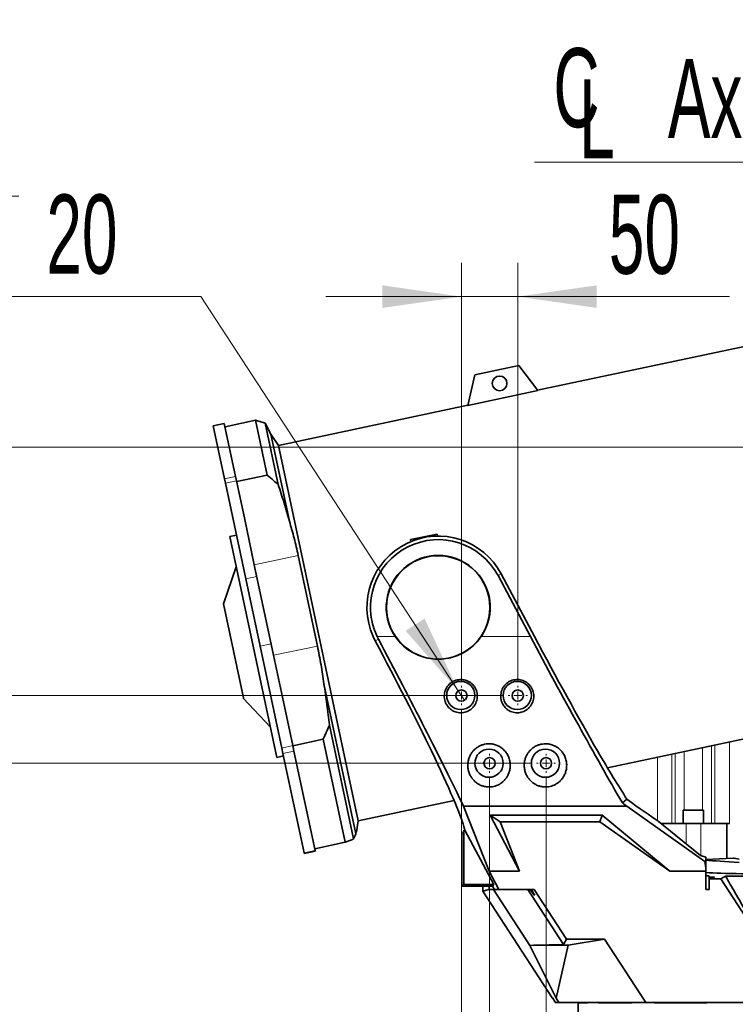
# Model space of a CAD drawing. Header units: millimetres. Extents: x 0 to 12118, y 0 to 8400.
# Tile 82 of 127: x 6085 to 6719, y 3650 to 4522. Entities that reach past the tile are written whole.
import ezdxf

# ---------------------------------------------------------------- set-up
doc = ezdxf.new("R2010")
doc.units = ezdxf.units.MM
doc.header["$LTSCALE"] = 20
doc.styles.add('SLDTEXTSTYLE0', font='TXT', dxfattribs={"width": 0.605})
doc.dimstyles.new('SLDDIMSTYLE0', dxfattribs={"dimtxt": 70, "dimasz": 70, "dimexe": 0, "dimexo": 0.0625, "dimgap": 17.5, "dimtad": 1, "dimdec": 0, "dimrnd": 1e-09, "dimzin": 12, "dimdsep": 46, "dimtxsty": 'SLDTEXTSTYLE0', "dimsah": 1, "dimcen": 0.09, "dimadec": 0, "dimazin": 3, "dimtfac": 1, "dimtofl": 0, "dimtmove": 0, "dimatfit": 3, "dimfxl": 1, "dimfrac": 2, "dimtolj": 1, "dimtzin": 12, "dimarcsym": 0})
doc.dimstyles.new('SLDDIMSTYLE1', dxfattribs={"dimtxt": 70, "dimasz": 70, "dimexe": 0, "dimexo": 0.0625, "dimgap": 17.5, "dimtad": 1, "dimdec": 1, "dimrnd": 1e-09, "dimzin": 12, "dimdsep": 46, "dimtxsty": 'SLDTEXTSTYLE0', "dimsah": 1, "dimcen": 0.09, "dimadec": 0, "dimazin": 3, "dimtfac": 1, "dimtmove": 0, "dimatfit": 0, "dimfxl": 1, "dimfrac": 2, "dimtolj": 1, "dimtzin": 12, "dimarcsym": 0})
doc.dimstyles.new('SLDDIMSTYLE2', dxfattribs={"dimtxt": 70, "dimasz": 70, "dimexe": 0, "dimexo": 0.0625, "dimgap": 17.5, "dimtad": 1, "dimdec": 1, "dimrnd": 1e-09, "dimzin": 12, "dimdsep": 46, "dimtxsty": 'SLDTEXTSTYLE0', "dimsah": 1, "dimcen": 0.09, "dimadec": 0, "dimazin": 3, "dimtfac": 1, "dimtofl": 0, "dimtmove": 0, "dimatfit": 3, "dimfxl": 1, "dimfrac": 2, "dimtolj": 1, "dimtzin": 12, "dimarcsym": 0})
doc.dimstyles.new('SLDDIMSTYLE3', dxfattribs={"dimtxt": 70, "dimasz": 70, "dimexe": 0, "dimexo": 0.0625, "dimgap": 17.5, "dimtad": 0, "dimtih": 1, "dimtoh": 1, "dimdec": 1, "dimrnd": 1e-09, "dimzin": 12, "dimdsep": 46, "dimtxsty": 'SLDTEXTSTYLE0', "dimblk1": 'NONE', "dimsah": 1, "dimcen": 0, "dimadec": 0, "dimazin": 3, "dimtfac": 1, "dimtmove": 0, "dimatfit": 3, "dimldrblk": 'NONE', "dimfxl": 1, "dimfrac": 2, "dimtolj": 1, "dimtzin": 12, "dimarcsym": 0})

# ---------------------------------------------------------------- blocks, each defined once
blk = doc.blocks.new('_D_3')
at = {"color": 7, "linetype": 'Continuous', "lineweight": 0}
for p, q in [((7120.86, 4143.87), (5543.93, 4143.87)), ((5573.93, 4143.87), (5573.93, 3363.87)), ((6445.27, 3363.87), (5543.93, 3363.87))]:
    blk.add_line(p, q, dxfattribs=at)
at = {"color": 7, "linetype": 'Continuous', "lineweight": 18}
for points in [[(5573.93, 4143.87), (5563.93, 4073.87), (5583.93, 4073.87)], [(5573.93, 3363.87), (5583.93, 3433.87), (5563.93, 3433.87)]]:
    blk.add_solid(points, dxfattribs=at)
at = {"color": 7, "linetype": 'Continuous', "lineweight": 18, "insert": (5483.69, 3673.66), "char_height": 70, "attachment_point": 1, "rotation": 90, "style": 'SLDTEXTSTYLE0'}
blk.add_mtext('780', dxfattribs=at)
blk = doc.blocks.new('_D_4')
at = {"color": 7, "linetype": 'Continuous', "lineweight": 0}
for p, q in [((7120.86, 5268.87), (5543.93, 5268.87)), ((5573.93, 4143.87), (5573.93, 5268.87)), ((7120.86, 4143.87), (5543.93, 4143.87))]:
    blk.add_line(p, q, dxfattribs=at)
at = {"color": 7, "linetype": 'Continuous', "lineweight": 18}
for points in [[(5573.93, 5268.87), (5563.93, 5198.87), (5583.93, 5198.87)], [(5573.93, 4143.87), (5583.93, 4213.87), (5563.93, 4213.87)]]:
    blk.add_solid(points, dxfattribs=at)
at = {"color": 7, "linetype": 'Continuous', "lineweight": 18, "insert": (5483.69, 4671.66), "char_height": 70, "attachment_point": 1, "rotation": 90, "style": 'SLDTEXTSTYLE0'}
blk.add_mtext('*)', dxfattribs=at)
blk = doc.blocks.new('_D_11')
at = {"color": 7, "linetype": 'Continuous', "lineweight": 0}
for p, q in [((6914.86, 5640.02), (5403.93, 5640.02)), ((5433.93, 5640.02), (5433.93, 3363.87)), ((6445.27, 3363.87), (5403.93, 3363.87))]:
    blk.add_line(p, q, dxfattribs=at)
at = {"color": 7, "linetype": 'Continuous', "lineweight": 18}
for points in [[(5433.93, 5640.02), (5423.93, 5570.02), (5443.93, 5570.02)], [(5433.93, 3363.87), (5443.93, 3433.87), (5423.93, 3433.87)]]:
    blk.add_solid(points, dxfattribs=at)
at = {"color": 7, "linetype": 'Continuous', "lineweight": 18, "insert": (5343.69, 4467.24), "char_height": 70, "attachment_point": 1, "rotation": 90, "style": 'SLDTEXTSTYLE0'}
blk.add_mtext('*)', dxfattribs=at)
blk = doc.blocks.new('_D_19')
at = {"color": 7, "linetype": 'Continuous', "lineweight": 0}
for p, q in [((6782.71, 4608.99), (6105.99, 4608.99)), ((7154.5, 4549.41), (6782.71, 4608.99)), ((7161.21, 4548.33), (7154.5, 4549.41))]:
    blk.add_line(p, q, dxfattribs=at)
at = {"color": 7, "linetype": 'Continuous', "lineweight": 18}
blk.add_solid([(7154.5, 4549.41), (7086.96, 4570.36), (7083.8, 4550.61)], dxfattribs=at)
at = {"color": 7, "linetype": 'Continuous', "lineweight": 18, "insert": (6105.99, 4699.23), "char_height": 70, "attachment_point": 1, "style": 'SLDTEXTSTYLE0'}
blk.add_mtext('2x M8 Through', dxfattribs=at)
blk = doc.blocks.new('_None')
blk = doc.blocks.new('_D_20')
at = {"color": 7, "linetype": 'Continuous', "lineweight": 0}
for p, q in [((6476.36, 3936.27), (6476.36, 4307.15)), ((6526.36, 3936.27), (6526.36, 4307.15)), ((6476.36, 4277.15), (6356.36, 4277.15)), ((6476.36, 4277.15), (6526.36, 4277.15)), ((6526.36, 4277.15), (6714, 4277.15))]:
    blk.add_line(p, q, dxfattribs=at)
at = {"color": 7, "linetype": 'Continuous', "lineweight": 18}
for points in [[(6476.36, 4277.15), (6406.36, 4287.15), (6406.36, 4267.15)], [(6526.36, 4277.15), (6596.36, 4267.15), (6596.36, 4287.15)]]:
    blk.add_solid(points, dxfattribs=at)
at = {"color": 7, "linetype": 'Continuous', "lineweight": 18, "insert": (6607.06, 4367.39), "char_height": 70, "attachment_point": 1, "style": 'SLDTEXTSTYLE0'}
blk.add_mtext('50', dxfattribs=at)
blk = doc.blocks.new('SW_SYMBOL_HOLE_DEPTH')
at = {"color": 0, "linetype": 'Continuous', "lineweight": 18}
for p, q in [((0, 17500), (16000, 17500)), ((8000, 17500), (8000, 1500)), ((2000, 11100), (8000, 1500)), ((14000, 11100), (8000, 1500))]:
    blk.add_line(p, q, dxfattribs=at)
blk = doc.blocks.new('_D_21')
at = {"color": 7, "linetype": 'Continuous', "lineweight": 0}
for p, q in [((6245.6, 4277.15), (5669.84, 4277.15)), ((6473.62, 3927.96), (6245.6, 4277.15)), ((6479.09, 3919.58), (6473.62, 3927.96))]:
    blk.add_line(p, q, dxfattribs=at)
at = {"color": 7, "linetype": 'Continuous', "lineweight": 18}
blk.add_solid([(6473.62, 3927.96), (6443.72, 3992.04), (6426.98, 3981.1)], dxfattribs=at)
at = {"color": 7, "linetype": 'Continuous', "lineweight": 18, "xscale": 0.004511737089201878, "yscale": 0.004511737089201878, "zscale": 0.004511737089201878}
blk.add_blockref('SW_SYMBOL_HOLE_DEPTH', (6011.96, 4287.27), dxfattribs=at)
at = {"color": 7, "linetype": 'Continuous', "lineweight": 18, "char_height": 70, "attachment_point": 1, "style": 'SLDTEXTSTYLE0'}
for s, insert in [('4x M10', (5669.84, 4367.58)), ('20', (6108.65, 4367.58))]:
    blk.add_mtext(s, dxfattribs=dict(at, insert=insert))
blk = doc.blocks.new('_D_22')
at = {"color": 7, "linetype": 'Continuous', "lineweight": 0}
for p, q in [((5713.93, 3923.77), (5713.93, 4107.38)), ((6513.86, 3923.77), (5683.93, 3923.77)), ((5713.93, 3923.77), (5713.93, 3863.77)), ((6538.86, 3863.77), (5683.93, 3863.77)), ((5713.93, 3863.77), (5713.93, 3743.77))]:
    blk.add_line(p, q, dxfattribs=at)
at = {"color": 7, "linetype": 'Continuous', "lineweight": 18}
for points in [[(5713.93, 3923.77), (5723.93, 3993.77), (5703.93, 3993.77)], [(5713.93, 3863.77), (5703.93, 3793.77), (5723.93, 3793.77)]]:
    blk.add_solid(points, dxfattribs=at)
at = {"color": 7, "linetype": 'Continuous', "lineweight": 18, "insert": (5623.69, 4000.44), "char_height": 70, "attachment_point": 1, "rotation": 90, "style": 'SLDTEXTSTYLE0'}
blk.add_mtext('60', dxfattribs=at)
blk = doc.blocks.new('_D_23')
at = {"color": 7, "linetype": 'Continuous', "lineweight": 0}
for p, q in [((6538.86, 3863.77), (5683.93, 3863.77)), ((5713.93, 3863.77), (5713.93, 3363.87)), ((6445.27, 3363.87), (5683.93, 3363.87))]:
    blk.add_line(p, q, dxfattribs=at)
at = {"color": 7, "linetype": 'Continuous', "lineweight": 18}
for points in [[(5713.93, 3863.77), (5703.93, 3793.77), (5723.93, 3793.77)], [(5713.93, 3363.87), (5723.93, 3433.87), (5703.93, 3433.87)]]:
    blk.add_solid(points, dxfattribs=at)
at = {"color": 7, "linetype": 'Continuous', "lineweight": 18, "insert": (5623.69, 3533.61), "char_height": 70, "attachment_point": 1, "rotation": 90, "style": 'SLDTEXTSTYLE0'}
blk.add_mtext('500', dxfattribs=at)
blk = doc.blocks.new('_D_24')
at = {"color": 7, "linetype": 'Continuous', "lineweight": 0}
for p, q in [((6501.36, 3851.27), (6501.36, 3020.85)), ((6551.36, 3851.27), (6551.36, 3020.85)), ((6501.36, 3050.85), (6303.13, 3050.85)), ((6501.36, 3050.85), (6551.36, 3050.85)), ((6551.36, 3050.85), (6671.36, 3050.85))]:
    blk.add_line(p, q, dxfattribs=at)
at = {"color": 7, "linetype": 'Continuous', "lineweight": 18}
for points in [[(6501.36, 3050.85), (6431.36, 3060.85), (6431.36, 3040.85)], [(6551.36, 3050.85), (6621.36, 3040.85), (6621.36, 3060.85)]]:
    blk.add_solid(points, dxfattribs=at)
at = {"color": 7, "linetype": 'Continuous', "lineweight": 18, "insert": (6303.13, 3141.08), "char_height": 70, "attachment_point": 1, "style": 'SLDTEXTSTYLE0'}
blk.add_mtext('50', dxfattribs=at)
blk = doc.blocks.new('_D_25')
at = {"color": 7, "linetype": 'Continuous', "lineweight": 0}
for p, q in [((6476.36, 3911.27), (6476.36, 2880.85)), ((6501.36, 3851.27), (6501.36, 2880.85)), ((6476.36, 2910.85), (6303.13, 2910.85)), ((6476.36, 2910.85), (6501.36, 2910.85)), ((6501.36, 2910.85), (6621.36, 2910.85))]:
    blk.add_line(p, q, dxfattribs=at)
at = {"color": 7, "linetype": 'Continuous', "lineweight": 18}
for points in [[(6476.36, 2910.85), (6406.36, 2920.85), (6406.36, 2900.85)], [(6501.36, 2910.85), (6571.36, 2900.85), (6571.36, 2920.85)]]:
    blk.add_solid(points, dxfattribs=at)
at = {"color": 7, "linetype": 'Continuous', "lineweight": 18, "insert": (6303.13, 3001.08), "char_height": 70, "attachment_point": 1, "style": 'SLDTEXTSTYLE0'}
blk.add_mtext('25', dxfattribs=at)
blk = doc.blocks.new('_D_26')
at = {"color": 7, "linetype": 'Continuous', "lineweight": 0}
for p, q in [((6501.36, 3851.27), (6501.36, 2880.85)), ((6804.86, 3161.82), (6804.86, 2880.85)), ((6804.86, 2910.85), (6501.36, 2910.85))]:
    blk.add_line(p, q, dxfattribs=at)
at = {"color": 7, "linetype": 'Continuous', "lineweight": 18}
for points in [[(6501.36, 2910.85), (6571.36, 2900.85), (6571.36, 2920.85)], [(6804.86, 2910.85), (6734.86, 2920.85), (6734.86, 2900.85)]]:
    blk.add_solid(points, dxfattribs=at)
at = {"color": 7, "linetype": 'Continuous', "lineweight": 18, "insert": (6532.79, 3001.08), "char_height": 70, "attachment_point": 1, "style": 'SLDTEXTSTYLE0'}
blk.add_mtext('303,5', dxfattribs=at)
blk = doc.blocks.new('SW_SYMBOL_MOD_CL')
at = {"color": 0, "linetype": 'Continuous', "lineweight": 0, "char_height": 15515, "attachment_point": 5, "style": 'SLDTEXTSTYLE0'}
for s, insert in [('C', (8000, 12000)), ('L', (12000, 6000))]:
    blk.add_mtext(s, dxfattribs=dict(at, insert=insert))
blk = doc.blocks.new('SW_NOTE_0_4')
at = {"color": 0, "linetype": 'Continuous', "lineweight": 0}
for p, q in [((-331.11, 0), (0, 0)), ((0, 0), (-331.11, 0)), ((-331.11, 0), (0, 0)), ((0, 0), (-331.11, 0)), ((-331.11, 0), (0, 0)), ((0, 0), (-331.11, 0))]:
    blk.add_line(p, q, dxfattribs=at)
at = {"color": 0, "linetype": 'Continuous', "lineweight": 0, "xscale": 0.004511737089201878, "yscale": 0.004511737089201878, "zscale": 0.004511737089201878}
blk.add_blockref('SW_SYMBOL_MOD_CL', (-329.95, 11.47), dxfattribs=at)
at = {"color": 0, "linetype": 'Continuous', "lineweight": 0, "insert": (-212.89, 91.59), "char_height": 70, "attachment_point": 1, "style": 'SLDTEXTSTYLE0'}
blk.add_mtext('Axis 2', dxfattribs=at)
blk = doc.blocks.new('SW_CENTERMARKSYMBOL_5')
at = {"color": 0, "linetype": 'Continuous', "lineweight": 18}
for p, q in [((-7, 0), (-8.5, 0)), ((0, 0), (-3.5, 0)), ((0, 7), (0, 8.5)), ((0, 0), (0, 3.5)), ((0, 0), (0, -3.5)), ((0, 0), (3.5, 0)), ((7, 0), (8.5, 0)), ((0, -7), (0, -8.5))]:
    blk.add_line(p, q, dxfattribs=at)
blk = doc.blocks.new('SW_CENTERMARKSYMBOL_6')
at = {"color": 0, "linetype": 'Continuous', "lineweight": 18}
for p, q in [((-7, 0), (-8.5, 0)), ((0, 0), (-3.5, 0)), ((0, 7), (0, 8.5)), ((0, 0), (0, 3.5)), ((0, 0), (0, -3.5)), ((0, 0), (3.5, 0)), ((7, 0), (8.5, 0)), ((0, -7), (0, -8.5))]:
    blk.add_line(p, q, dxfattribs=at)
blk = doc.blocks.new('SW_CENTERMARKSYMBOL_7')
at = {"color": 0, "linetype": 'Continuous', "lineweight": 18}
for p, q in [((-7, 0), (-8.5, 0)), ((0, 0), (-3.5, 0)), ((0, 7), (0, 8.5)), ((0, 0), (0, 3.5)), ((0, 0), (0, -3.5)), ((0, 0), (3.5, 0)), ((7, 0), (8.5, 0)), ((0, -7), (0, -8.5))]:
    blk.add_line(p, q, dxfattribs=at)
blk = doc.blocks.new('SW_CENTERMARKSYMBOL_8')
at = {"color": 0, "linetype": 'Continuous', "lineweight": 18}
for p, q in [((-7, 0), (-8.5, 0)), ((0, 0), (-3.5, 0)), ((0, 7), (0, 8.5)), ((0, 0), (0, 3.5)), ((0, 0), (0, -3.5)), ((0, 0), (3.5, 0)), ((7, 0), (8.5, 0)), ((0, -7), (0, -8.5))]:
    blk.add_line(p, q, dxfattribs=at)

msp = doc.modelspace()

# ---------------------------------------------------------------- linework, layer by layer
at = {"color": 7, "linetype": 'Continuous', "lineweight": 35}
for p, q in [((6754.937184, 4239.038085), (6543.921798, 4194.182654)), ((6527.320791, 4216.212369), (6488.19499, 4207.895418)), ((6544.04907, 4194.013763), (6527.320791, 4216.212369)), ((6488.19499, 4207.895418), (6481.942602, 4180.811823)), ((6544.04907, 4194.013763), (6481.942602, 4180.811823)), ((6481.990171, 4181.017881), (6314.345818, 4145.381808)), ((6266.302517, 4164.817224), (6256.521067, 4162.737986)), ((6266.485018, 4115.864131), (6256.521067, 4162.737986)), ((6276.266468, 4117.943369), (6266.302517, 4164.817224)), ((6293.931899, 4167.623357), (6266.926289, 4161.882789)), ((6302.545982, 4164.944959), (6293.931899, 4167.623357)), ((6304.26158, 4119.028978), (6293.931899, 4167.623357)), ((6307.561313, 4155.399318), (6302.545982, 4164.944959)), ((6302.545982, 4164.944959), (6314.089626, 4110.639688)), ((6314.345818, 4145.381808), (6307.561313, 4155.399318)), ((6307.561313, 4155.399318), (6323.983503, 4078.143683)), ((6314.345818, 4145.381808), (6385.039903, 3812.812497)), ((6277.126916, 4113.895525), (6276.266468, 4117.943369)), ((6304.26158, 4119.028978), (6277.255971, 4113.288409)), ((6267.345466, 4111.816288), (6266.485018, 4115.864131)), ((6285.331345, 4027.204521), (6267.345466, 4111.816288)), ((6284.068283, 4081.240949), (6277.126916, 4113.895525)), ((6292.895754, 4039.713485), (6284.068283, 4081.240949)), ((6277.105521, 4065.901628), (6271.236651, 4064.654085)), ((6312.505524, 3870.511101), (6271.236651, 4064.654085)), ((6431.312532, 4061.876973), (6454.788013, 4066.867144)), ((6455.284948, 4065.012649), (6454.788013, 4066.867144)), ((6431.583965, 4060.163352), (6431.312532, 4061.876973)), ((6331.730574, 4047.968583), (6348.8016, 3967.660598)), ((6309.96678, 3959.405501), (6292.895754, 4039.713485)), ((6276.93208, 4037.860826), (6265.526645, 4004.945732)), ((6537.503115, 3976.120777), (6508.83425, 4030.039071)), ((6511.610649, 4031.515308), (6541.064444, 3976.120777)), ((6298.027369, 3967.478055), (6285.331345, 4027.204521)), ((6283.183045, 3921.883953), (6265.526645, 4004.945732)), ((6400.102074, 3972.225147), (6398.201855, 3976.120777)), ((6402.87995, 3973.70217), (6401.663875, 3976.120777)), ((6317.192362, 3877.319331), (6298.027369, 3967.478055)), ((6319.577385, 3914.193906), (6309.96678, 3959.405501)), ((6354.572538, 3934.242336), (6382.808563, 3801.410354)), ((6283.318191, 3921.248176), (6283.183045, 3921.883953)), ((6283.318191, 3921.248176), (6307.125978, 3895.818338)), ((6326.973812, 3879.398569), (6319.577385, 3914.193906)), ((6605.870787, 3859.754403), (6825.631269, 3906.468774)), ((6359.37645, 3897.594878), (6353.999665, 3885.043906)), ((6359.37645, 3897.594878), (6380.814579, 3796.742539)), ((6353.999665, 3885.043906), (6326.994055, 3879.303337)), ((6373.379035, 3793.876677), (6353.999665, 3885.043906)), ((6318.205443, 3872.553448), (6317.192362, 3877.319331)), ((6336.927179, 3784.479956), (6318.205443, 3872.553448)), ((6327.986893, 3874.632685), (6326.973812, 3879.398569)), ((6346.70863, 3786.559193), (6327.986893, 3874.632685)), ((6312.821407, 3869.025079), (6312.505524, 3870.511101)), ((6312.821407, 3869.025079), (6318.690277, 3870.272622)), ((6385.039903, 3812.812497), (6469.861135, 3830.842902)), ((6623.024293, 3831.943032), (6619.068392, 3828.687545)), ((6478.246688, 3825.708011), (6622.945757, 3825.708011)), ((6501.091294, 3768.231471), (6478.246688, 3825.708011)), ((6622.945757, 3825.708011), (6692.15879, 3776.921352)), ((6672.984588, 3822.370777), (6672.984588, 3810.370777)), ((6672.984588, 3822.370777), (6681.984588, 3822.370777)), ((6681.984588, 3822.370777), (6690.984588, 3822.370777)), ((6690.984588, 3810.370777), (6690.984588, 3822.370777)), ((6383.30622, 3803.086517), (6385.039903, 3812.812497)), ((6502.001306, 3817.739201), (6601.044223, 3817.739201)), ((6527.993596, 3768.231471), (6502.001306, 3817.739201)), ((6502.001306, 3817.739201), (6510.648733, 3811.870777)), ((6510.648733, 3811.870777), (6527.993596, 3768.231471)), ((6599.183826, 3811.870777), (6510.648733, 3811.870777)), ((6601.044223, 3817.739201), (6599.183826, 3811.870777)), ((6661.094372, 3768.231471), (6599.183826, 3811.870777)), ((6601.044223, 3817.739201), (6661.094372, 3768.231471)), ((6650.879248, 3812.397353), (6688.288644, 3782.000944)), ((6382.808563, 3801.410354), (6383.262256, 3803.094353)), ((6477.90555, 3802.219878), (6478.429628, 3804.54928)), ((6478.429628, 3756.44301), (6478.429628, 3804.54928)), ((6478.429628, 3804.54928), (6479.406554, 3804.54928)), ((6479.406554, 3804.54928), (6478.472841, 3807.921307)), ((6504.985111, 3756.44301), (6479.406554, 3804.54928)), ((6653.37339, 3810.370777), (6675.484588, 3810.370777)), ((6675.484588, 3810.370777), (6688.484588, 3810.370777)), ((6688.484588, 3810.370777), (6711.683072, 3810.370777)), ((6711.683072, 3810.370777), (6711.683072, 3779.524609)), ((6711.683072, 3810.370777), (6713.804393, 3810.370777)), ((6476.857394, 3801.870777), (6477.90555, 3802.219878)), ((6476.857394, 3754.870777), (6476.857394, 3801.870777)), ((6337.045147, 3783.924996), (6346.826597, 3786.004234)), ((6373.379035, 3793.876677), (6346.373425, 3788.136109)), ((6346.826597, 3786.004234), (6346.70863, 3786.559193)), ((6337.045147, 3783.924996), (6336.927179, 3784.479956)), ((6692.857394, 3780.735566), (6688.288644, 3782.000944)), ((6692.857394, 3777.253858), (6692.15879, 3776.921352)), ((6692.15879, 3776.921352), (6692.857394, 3771.027725)), ((6692.857394, 3777.253858), (6692.857394, 3780.735566)), ((6717.156553, 3779.811462), (6692.857394, 3778.537997)), ((6692.857394, 3777.253858), (6692.857394, 3771.027725)), ((6509.67935, 3752.079686), (6501.091294, 3768.231471)), ((6501.091294, 3768.231471), (6527.993596, 3768.231471)), ((6661.094372, 3768.231471), (6692.857394, 3768.231471)), ((6692.857394, 3768.231471), (6692.857394, 3771.027725)), ((6692.857394, 3751.870777), (6692.857394, 3768.231471)), ((6695.857394, 3762.897919), (6695.857394, 3763.91792)), ((6700.58586, 3762.897919), (6695.857394, 3762.897919)), ((6695.857394, 3762.63606), (6695.857394, 3762.897919)), ((6695.857394, 3761.457694), (6695.857394, 3762.63606)), ((6700.433361, 3762.63606), (6695.857394, 3762.63606)), ((6695.857394, 3761.457694), (6695.857394, 3751.870777)), ((6695.857394, 3761.457694), (6706.161198, 3761.457694)), ((6706.161198, 3761.457694), (6710.390893, 3763.892814)), ((6747.348297, 3698.035123), (6706.161198, 3761.457694)), ((6478.429628, 3756.44301), (6476.857394, 3754.870777)), ((6504.040418, 3754.870777), (6476.857394, 3754.870777)), ((6504.985111, 3756.44301), (6478.429628, 3756.44301)), ((6495.52174, 3750.422134), (6495.52174, 3754.870777)), ((6500.852207, 3752.001091), (6495.52174, 3750.422134)), ((6495.52174, 3750.422134), (6556.92411, 3655.870777)), ((6500.852207, 3752.001091), (6500.852207, 3754.870777)), ((6500.852207, 3752.001091), (6500.938803, 3751.870777)), ((6504.884099, 3751.870777), (6500.938803, 3751.870777)), ((6504.040418, 3754.870777), (6504.985111, 3756.44301)), ((6505.635546, 3751.870777), (6504.040418, 3754.870777)), ((6537.096336, 3702.268281), (6504.884099, 3751.870777)), ((6504.884099, 3751.870777), (6505.635546, 3751.870777)), ((6505.635546, 3751.870777), (6509.463018, 3751.870777)), ((6509.463018, 3751.870777), (6509.67935, 3752.079686)), ((6509.463018, 3751.870777), (6510.041192, 3751.870777)), ((6510.041192, 3751.870777), (6509.67935, 3752.079686)), ((6510.041192, 3751.870777), (6540.928098, 3751.870777)), ((6535.282645, 3751.870777), (6566.931313, 3703.136102)), ((6537.281958, 3751.870777), (6540.738234, 3746.870777)), ((6538.312658, 3751.870777), (6541.363125, 3746.870777)), ((6541.363125, 3746.870777), (6538.318992, 3751.870777)), ((6540.928098, 3751.870777), (6569.502032, 3707.870777)), ((6692.857394, 3751.870777), (6695.857394, 3751.870777)), ((6569.502032, 3707.870777), (6566.931313, 3703.136102)), ((6603.323068, 3707.870777), (6569.502032, 3707.870777)), ((6603.323068, 3707.870777), (6570.989318, 3702.734814)), ((6639.689893, 3651.870777), (6603.323068, 3707.870777)), ((6540.676601, 3702.734814), (6537.096336, 3702.268281)), ((6537.096336, 3702.268281), (6560.37211, 3655.642562)), ((6566.931313, 3703.136102), (6540.676601, 3702.734814)), ((6570.989318, 3702.734814), (6540.676601, 3702.734814)), ((6570.989318, 3702.734814), (6560.37211, 3655.642562)), ((6556.92411, 3655.870777), (6557.174067, 3655.870777)), ((6559.771697, 3651.870777), (6557.174067, 3655.870777)), ((6560.37211, 3655.642562), (6562.821536, 3651.870777)), ((6559.561145, 3651.870777), (6559.561145, 3652.194999)), ((6559.561145, 3651.870777), (6559.771697, 3651.870777)), ((6559.771697, 3651.870777), (6562.821536, 3651.870777)), ((6562.821536, 3651.870777), (6639.689893, 3651.870777)), ((6579.857394, 3651.870777), (6579.857394, 3613.870777)), ((6579.870897, 3651.688237), (6579.870897, 3651.870777)), ((6580.055287, 3651.870777), (6579.870897, 3651.688237)), ((6588.022295, 3651.688237), (6579.870897, 3651.688237)), ((6588.022295, 3651.688237), (6588.022295, 3651.870777)), ((6597.940276, 3651.688237), (6597.940276, 3651.870777)), ((6598.133823, 3651.870777), (6597.940276, 3651.688237)), ((6627.512923, 3651.688237), (6597.940276, 3651.688237)), ((6627.512923, 3651.688237), (6627.512923, 3651.870777)), ((6739.151522, 3651.870777), (6639.689893, 3651.870777)), ((6647.51091, 3651.688237), (6647.51091, 3651.870777)), ((6647.684148, 3651.870777), (6647.51091, 3651.688237)), ((6694.002639, 3651.688237), (6647.51091, 3651.688237)), ((6694.002639, 3651.688237), (6694.002639, 3651.870777))]:
    msp.add_line(p, q, dxfattribs=at)
at = {"color": 8, "linetype": 'Continuous', "lineweight": 18}
for p, q in [((6266.485018, 4115.864131), (6276.266468, 4117.943369)), ((6267.345466, 4111.816288), (6277.126916, 4113.895525)), ((6331.730574, 4047.968583), (6292.895754, 4039.713485)), ((6511.610649, 4031.515308), (6508.83425, 4030.039071)), ((6285.331345, 4027.204521), (6295.112795, 4029.283758)), ((6298.027369, 3967.478055), (6307.808819, 3969.557293)), ((6400.102074, 3972.225147), (6402.87995, 3973.70217)), ((6401.663875, 3976.120777), (6417.653364, 3976.120777)), ((6494.061425, 3976.120777), (6537.503115, 3976.120777)), ((6348.8016, 3967.660598), (6309.96678, 3959.405501)), ((6713.804393, 3882.697793), (6713.804393, 3810.370777)), ((6317.192362, 3877.319331), (6326.973812, 3879.398569)), ((6318.205443, 3872.553448), (6327.986893, 3874.632685)), ((6665.836043, 3810.370777), (6665.836043, 3872.501186)), ((6673.814858, 3822.370777), (6673.814858, 3874.197239)), ((6690.154317, 3877.670509), (6690.154317, 3822.370777)), ((6698.133132, 3810.370777), (6698.133132, 3879.366562)), ((6701.076471, 3879.992226), (6701.076471, 3810.370777)), ((6650.164782, 3869.169955), (6650.164782, 3812.874919)), ((6662.892704, 3871.875522), (6662.892704, 3810.370777)), ((6675.484588, 3810.370777), (6675.484588, 3792.404676)), ((6688.484588, 3810.370777), (6688.484588, 3781.946675)), ((6336.927179, 3784.479956), (6346.70863, 3786.559193)), ((6540.738234, 3746.870777), (6541.363125, 3746.870777))]:
    msp.add_line(p, q, dxfattribs=at)
at = {"color": 7, "linetype": 'Continuous', "lineweight": 35}
for centre, radius in [((6510.252976, 4200.316153), 6.5), ((6455.857394, 4001.870777), 45.763655), ((6475.857394, 3923.870777), 12.5), ((6525.857394, 3923.870777), 12.5), ((6476.357394, 3923.770777), 5), ((6526.357394, 3923.770777), 5), ((6500.857394, 3863.870777), 12.5), ((6550.857394, 3863.870777), 12.5), ((6501.357394, 3863.770777), 5), ((6551.357394, 3863.770777), 5)]:
    msp.add_circle(centre, radius, dxfattribs=at)
for centre, radius, start, end in [((6455.857394, 4001.870777), 63.144467, 28, 204.066397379), ((6455.857394, 4001.870777), 60, 28, 205.414686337), ((6455.857394, 4001.870777), 46.071797, 326.019531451, 213.980468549), ((6672.857394, 3778.870777), 32, 329.513528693, 330.056100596)]:
    msp.add_arc(centre, radius, start, end, dxfattribs=at)
for centre, major_axis, ratio, start_param, end_param in [((6387.942948, 3976.120777), (-90.611861, 169.948347), 0.0462452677, 4.048500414, 4.6648197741), ((6387.942948, 3976.120777), (-122.592517, 229.930117), 0.0462452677, 3.9749188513, 4.6772213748), ((6551.154876, 3976.120777), (-122.592517, 229.930117), 0.0462452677, 1.5461445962, 2.2419633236), ((6551.154876, 3976.120777), (-90.611861, 169.948347), 0.0462452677, 1.5461445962, 2.1853814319), ((6350.958119, 4041.663519), (-127.922627, 239.927079), 0.0462452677, 3.3457999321, 3.9183788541), ((6518.440317, 4041.663519), (-127.922627, 239.927079), 0.0462452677, 2.3155029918, 2.6091799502), ((6374.61558, 4041.663519), (295.939154, -239.801291), 0.0329941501, 5.7347286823, 5.9422839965), ((6452.290676, 3976.120777), (283.608356, -229.809571), 0.0329941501, 5.3675120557, 5.3845117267), ((6804.857394, 3780.870777), (124, 0), 0.0524077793, 3.5851614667, 3.9866959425), ((6804.857394, 3780.870777), (90, 0), 0.0524077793, 3.3681129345, 3.5584453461), ((6804.857394, 3768.370777), (124, 0), 0.0261859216, 3.5851614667, 4.4348317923), ((6664.357394, 3763.91792), (31.5, 0), 0.0261859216, 0, 0.4399759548)]:
    msp.add_ellipse(centre, major_axis=major_axis, ratio=ratio, start_param=start_param, end_param=end_param, dxfattribs=at)
for points, knots in [([(6304.26158, 4119.028978), (6306.270948, 4117.385249), (6309.611475, 4114.652588), (6312.813612, 4111.783132), (6314.089626, 4110.639688)], [0, 0, 0, 0, 0.6015120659, 1, 1, 1, 1]), ([(6314.089626, 4110.639688), (6315.85165, 4105.258287), (6319.376814, 4094.492078), (6322.447616, 4083.594298), (6323.983503, 4078.143683)], [0, 0, 0, 0, 0.4998417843, 1, 1, 1, 1]), ([(6323.983503, 4078.143683), (6325.430585, 4073.157251), (6328.32682, 4063.177244), (6330.595448, 4053.040555), (6331.730574, 4047.968583)], [0, 0, 0, 0, 0.4996421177, 1, 1, 1, 1]), ([(6417.653364, 3976.120777), (6419.174395, 3974.092895), (6422.216714, 3970.036791), (6427.980399, 3965.026132), (6434.432855, 3961.000219), (6441.522589, 3958.055615), (6449.065608, 3956.319093), (6456.887057, 3955.823484), (6464.711201, 3956.66148), (6472.318516, 3958.781165), (6479.451614, 3962.172136), (6485.451673, 3966.404467), (6490.368253, 3971.100336), (6492.830407, 3974.44735), (6494.061425, 3976.120777)], [0, 0, 0, 0, 0.0845209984, 0.1690561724, 0.2534882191, 0.3379276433, 0.4244844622, 0.5110430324, 0.5986345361, 0.6862235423, 0.7737967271, 0.8613599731, 0.930683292, 1, 1, 1, 1]), ([(6348.8016, 3967.660598), (6349.922018, 3962.122493), (6352.164491, 3951.038183), (6353.769464, 3939.843679), (6354.572538, 3934.242336)], [0, 0, 0, 0, 0.4996345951, 1, 1, 1, 1]), ([(6354.572538, 3934.242336), (6355.490203, 3928.151888), (6357.32615, 3915.9669), (6358.692863, 3903.720257), (6359.37645, 3897.594878)], [0, 0, 0, 0, 0.4998320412, 1, 1, 1, 1]), ([(6465.054353, 3913.322241), (6465.628145, 3912.748044), (6466.775601, 3911.59978), (6468.841091, 3910.252242), (6471.102328, 3909.25), (6473.486448, 3908.645865), (6475.911663, 3908.458815), (6478.288116, 3908.659805), (6480.575571, 3909.246191), (6482.731536, 3910.177805), (6484.707983, 3911.44912), (6486.486836, 3913.037827), (6487.994143, 3914.915779), (6489.208858, 3917.063695), (6490.052669, 3919.415327), (6490.502831, 3921.924387), (6490.509068, 3924.495338), (6490.07615, 3927.046933), (6489.197662, 3929.484814), (6487.926377, 3931.722215), (6486.287197, 3933.691125), (6484.366939, 3935.333668), (6482.202963, 3936.607808), (6479.888544, 3937.494093), (6477.468791, 3937.966265), (6475.026014, 3938.03569), (6472.615048, 3937.68976), (6470.300307, 3936.96044), (6468.144735, 3935.852931), (6466.192674, 3934.410603), (6464.509463, 3932.660555), (6463.120539, 3930.649364), (6462.086235, 3928.427788), (6461.417635, 3926.041071), (6461.162208, 3923.563293), (6461.318254, 3921.040853), (6461.918257, 3918.572612), (6463.036891, 3915.88303), (6464.311603, 3914.265023), (6465.054353, 3913.322241)], [0, 0, 0, 0, 0.0265325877, 0.0530592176, 0.0796386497, 0.1062129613, 0.1317950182, 0.1573771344, 0.1824231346, 0.2074731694, 0.2329803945, 0.2584927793, 0.2851297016, 0.3117703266, 0.3395503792, 0.3673308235, 0.3956447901, 0.4239559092, 0.4520126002, 0.4800652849, 0.5074045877, 0.5347406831, 0.561349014, 0.5879555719, 0.614058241, 0.6401604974, 0.6660325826, 0.691905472, 0.7178111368, 0.7437187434, 0.769915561, 0.796115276, 0.8228528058, 0.849593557, 0.877049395, 0.9045073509, 0.9326252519, 0.9607420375, 1, 1, 1, 1]), ([(6515.074926, 3913.299592), (6515.649772, 3912.726721), (6516.799333, 3911.581106), (6518.867079, 3910.238079), (6521.129774, 3909.240609), (6523.514509, 3908.641304), (6525.939496, 3908.458973), (6528.315155, 3908.664422), (6530.601234, 3909.254995), (6532.75548, 3910.190603), (6534.729705, 3911.465653), (6536.50588, 3913.05793), (6538.009941, 3914.939092), (6539.220795, 3917.089786), (6540.0602, 3919.443542), (6540.505473, 3921.953856), (6540.506573, 3924.525098), (6540.06852, 3927.075879), (6539.185135, 3929.511939), (6537.909459, 3931.7466), (6536.266511, 3933.712025), (6534.343219, 3935.350555), (6532.176989, 3936.620273), (6529.861071, 3937.501935), (6527.440621, 3937.969355), (6524.997862, 3938.034049), (6522.587685, 3937.683498), (6520.274392, 3936.949756), (6518.120957, 3935.838142), (6516.17161, 3934.392067), (6514.49168, 3932.638762), (6513.106506, 3930.624805), (6512.076371, 3928.401091), (6511.412292, 3926.012857), (6511.161632, 3923.53431), (6511.322625, 3921.01189), (6511.927577, 3918.544552), (6513.05175, 3915.856783), (6514.330057, 3914.241069), (6515.074926, 3913.299592)], [0, 0, 0, 0, 0.0265245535, 0.0530431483, 0.0796144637, 0.1061806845, 0.1317569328, 0.1573332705, 0.1823791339, 0.2074290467, 0.2329414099, 0.2584589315, 0.2851031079, 0.311750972, 0.3395363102, 0.3673220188, 0.3956366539, 0.4239484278, 0.4520018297, 0.4800512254, 0.507385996, 0.5347175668, 0.5613222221, 0.5879251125, 0.614025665, 0.640125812, 0.6659973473, 0.6918696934, 0.717776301, 0.7436848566, 0.7698841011, 0.7960862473, 0.8228275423, 0.8495720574, 0.877032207, 0.9044944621, 0.9326152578, 0.9607349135, 1, 1, 1, 1]), ([(6487.568602, 3848.413886), (6488.28352, 3847.748379), (6489.71273, 3846.417948), (6492.306737, 3844.811083), (6495.201081, 3843.603147), (6498.192949, 3842.913685), (6501.129198, 3842.741542), (6503.823796, 3842.979538), (6506.347084, 3843.585064), (6508.713174, 3844.495143), (6510.934238, 3845.724776), (6513.083852, 3847.325354), (6515.03595, 3849.276647), (6516.832798, 3851.702792), (6518.277829, 3854.50402), (6519.320159, 3857.781162), (6519.772485, 3861.336698), (6519.539652, 3865.101482), (6518.547353, 3868.825431), (6516.852636, 3872.263538), (6514.517543, 3875.261104), (6511.814719, 3877.62659), (6508.798387, 3879.375845), (6505.75555, 3880.4946), (6502.659866, 3881.045284), (6499.68044, 3881.097859), (6496.790818, 3880.675582), (6494.05669, 3879.844673), (6491.505885, 3878.61008), (6489.144508, 3877.001359), (6487.05376, 3875.043725), (6485.218576, 3872.72122), (6483.754262, 3870.106393), (6482.660664, 3867.147262), (6482.060117, 3863.979768), (6481.995234, 3860.558142), (6482.555094, 3857.079586), (6483.742743, 3853.799818), (6485.394212, 3850.864373), (6486.84394, 3849.230563), (6487.568602, 3848.413886)], [0, 0, 0, 0, 0.0250291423, 0.0500363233, 0.0752698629, 0.1004763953, 0.1220394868, 0.1436035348, 0.1633766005, 0.1831599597, 0.2043971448, 0.2256470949, 0.2505173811, 0.2754005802, 0.305004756, 0.334616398, 0.3680186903, 0.4014121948, 0.435156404, 0.4688728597, 0.4993647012, 0.5298295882, 0.556166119, 0.5824897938, 0.6059505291, 0.6294091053, 0.6516701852, 0.6739350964, 0.6963900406, 0.7188525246, 0.7426676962, 0.7664929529, 0.7927111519, 0.8189406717, 0.8483745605, 0.8778176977, 0.9105197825, 0.9432190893, 0.9716174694, 1, 1, 1, 1]), ([(6537.588081, 3848.39409), (6538.303412, 3847.730107), (6539.733446, 3846.402723), (6542.32756, 3844.800452), (6545.220997, 3843.596931), (6548.211301, 3842.911152), (6551.145657, 3842.741862), (6553.838891, 3842.982047), (6556.360981, 3843.589395), (6558.726385, 3844.501319), (6560.946751, 3845.732818), (6563.095678, 3847.335567), (6565.046796, 3849.289152), (6566.842173, 3851.717819), (6568.285139, 3854.521532), (6569.324529, 3857.800842), (6569.773214, 3861.357961), (6569.536161, 3865.123119), (6568.539503, 3868.846259), (6566.840974, 3872.28214), (6564.502848, 3875.276552), (6561.798157, 3877.638429), (6558.780894, 3879.383981), (6555.737814, 3880.49936), (6552.642436, 3881.046935), (6549.663512, 3881.096752), (6546.7747, 3880.671958), (6544.041459, 3879.838697), (6541.491788, 3878.601924), (6539.131678, 3876.991072), (6537.042461, 3875.031455), (6535.209061, 3872.706991), (6533.746849, 3870.090391), (6532.655763, 3867.12961), (6532.058109, 3863.960782), (6531.996629, 3860.53826), (6532.560252, 3857.059395), (6533.752017, 3853.779459), (6535.408121, 3850.843928), (6536.861564, 3849.21055), (6537.588081, 3848.39409)], [0, 0, 0, 0, 0.0250045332, 0.049987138, 0.0751954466, 0.1003768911, 0.121927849, 0.1434798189, 0.1632529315, 0.1830363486, 0.2042813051, 0.2255390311, 0.2504219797, 0.2753178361, 0.3049355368, 0.334560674, 0.3679698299, 0.4013701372, 0.4351093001, 0.4688206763, 0.4993003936, 0.5297531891, 0.5560790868, 0.5823921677, 0.6058471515, 0.6292999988, 0.6515597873, 0.67382342, 0.6962806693, 0.7187454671, 0.7425660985, 0.7663968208, 0.7926232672, 0.818861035, 0.8483048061, 0.8777578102, 0.9104678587, 0.9431750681, 0.9715955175, 1, 1, 1, 1]), ([(6373.379035, 3793.876677), (6375.597688, 3794.718014), (6378.138804, 3795.681633), (6380.513263, 3796.623072), (6380.814579, 3796.742539)], [0, 0, 0, 0, 0.8731014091, 1, 1, 1, 1]), ([(6380.814579, 3796.742539), (6381.262367, 3797.543754), (6382.158228, 3799.146693), (6382.591739, 3800.655641), (6382.808563, 3801.410354)], [0, 0, 0, 0, 0.4998417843, 1, 1, 1, 1]), ([(6710.390893, 3763.892814), (6713.804461, 3763.844246), (6720.631598, 3763.747112), (6731.330495, 3763.621761), (6742.334935, 3763.511997), (6753.357797, 3763.422682), (6764.278221, 3763.351187), (6771.476608, 3763.318346), (6775.08169, 3763.301899)], [0, 0, 0, 0, 0.1691726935, 0.3383453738, 0.5100858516, 0.6818263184, 0.8406529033, 1, 1, 1, 1]), ([(6710.390893, 3763.892814), (6713.235308, 3758.932076), (6718.931539, 3748.997695), (6728.181394, 3733.11621), (6737.859245, 3716.641118), (6744.680326, 3705.156762), (6748.094219, 3699.40894)], [0, 0, 0, 0, 0.2485276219, 0.4977018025, 0.748604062, 1, 1, 1, 1])]:
    msp.add_open_spline(points, degree=3, knots=knots, dxfattribs=at)

# ---------------------------------------------------------------- block references
at = {"color": 7, "linetype": 'Continuous', "lineweight": 0}
for name, p in [('SW_NOTE_0_4', (6872.222222, 4396.111111)), ('SW_CENTERMARKSYMBOL_5', (6476.357394, 3923.770777)), ('SW_CENTERMARKSYMBOL_6', (6526.357394, 3923.770777)), ('SW_CENTERMARKSYMBOL_8', (6501.357394, 3863.770777)), ('SW_CENTERMARKSYMBOL_7', (6551.357394, 3863.770777))]:
    msp.add_blockref(name, p, dxfattribs=at)

# ---------------------------------------------------------------- dimensions: what is measured, and where the dimension line sits
at = {"color": 7, "linetype": 'Continuous', "lineweight": 18}
for base, p1, p2, dimstyle, picture, middle in [((5433.926215, 3363.870777), (6918.857394, 5640.016033), (6449.265831, 3363.870777), 'SLDDIMSTYLE0', '_D_11', (5433.926215, 4501.943405)), ((5573.926215, 5268.870777), (7124.857394, 4143.870777), (7124.857394, 5268.870777), 'SLDDIMSTYLE2', '_D_4', (5573.926215, 4706.370777)), ((5573.926215, 3363.870777), (7124.857394, 4143.870777), (6449.265831, 3363.870777), 'SLDDIMSTYLE2', '_D_3', (5573.926215, 3753.870777)), ((5713.926215, 3863.770777), (6517.857394, 3923.770777), (6542.857394, 3863.770777), 'SLDDIMSTYLE1', '_D_22', (5713.926215, 4053.9093)), ((5713.926215, 3363.870777), (6542.857394, 3863.770777), (6449.265831, 3363.870777), 'SLDDIMSTYLE0', '_D_23', (5713.926215, 3613.820777))]:
    dim = msp.add_linear_dim(base=base, p1=p1, p2=p2, angle=90, dimstyle=dimstyle, dxfattribs=at)
    dim.commit()
    dim.dimension.update_dxf_attribs({"geometry": picture, "text_midpoint": middle, "dimtype": 160})
for p1, p2, text, picture, middle in [((7161.214552, 4548.332734), (7154.500236, 4549.40882), '2x M8 Through', '_D_19', (6429.353493, 4662.709179)), ((6479.091182, 3919.584322), (6473.623607, 3927.957232), '4x M10 {\\fGDT;x}20', '_D_21', (5942.716704, 4330.966846))]:
    dim = msp.add_diameter_dim_2p(p1=p1, p2=p2, text=text, dimstyle='SLDDIMSTYLE3', override={"dimpost": '<>'}, dxfattribs=at)
    dim.commit()
    dim.dimension.update_dxf_attribs({"geometry": picture, "text_midpoint": middle, "dimtype": 163})
for base, p1, p2, dimstyle, picture, middle in [((6526.357394, 4277.154343), (6476.357394, 3932.270777), (6526.357394, 3932.270777), 'SLDDIMSTYLE1', '_D_20', (6660.531867, 4277.154343)), ((6501.357394, 2910.845617), (6476.357394, 3915.270777), (6501.357394, 3855.270777), 'SLDDIMSTYLE1', '_D_25', (6356.604039, 2910.845617)), ((6551.357394, 3050.845617), (6501.357394, 3855.270777), (6551.357394, 3855.270777), 'SLDDIMSTYLE1', '_D_24', (6356.604039, 3050.845617)), ((6501.357394, 2910.845617), (6804.857394, 3165.817899), (6501.357394, 3855.270777), 'SLDDIMSTYLE2', '_D_26', (6653.107394, 2910.845617))]:
    dim = msp.add_linear_dim(base=base, p1=p1, p2=p2, dimstyle=dimstyle, dxfattribs=at)
    dim.commit()
    dim.dimension.update_dxf_attribs({"geometry": picture, "text_midpoint": middle, "dimtype": 160})

doc.saveas('drawing.dxf')
